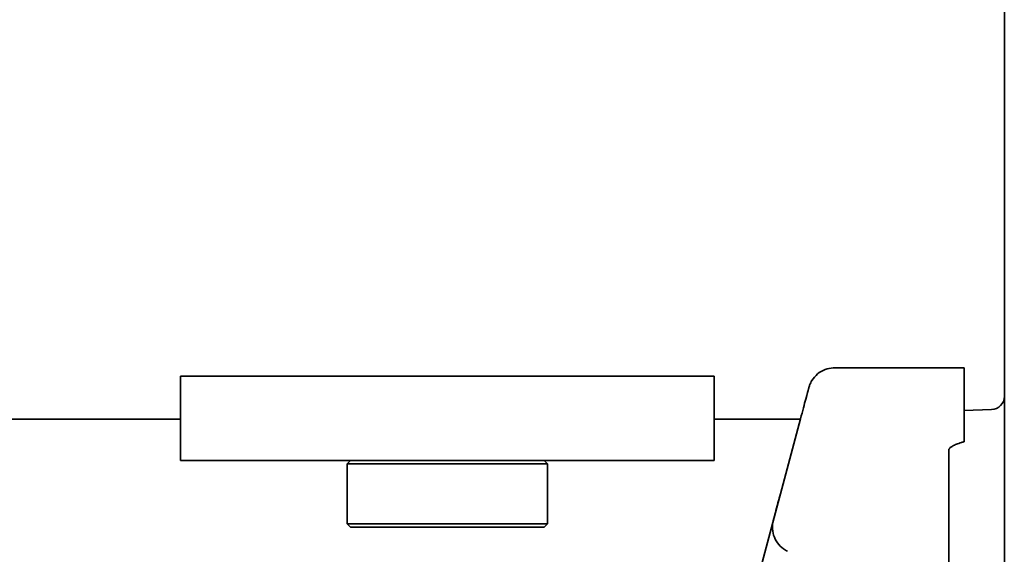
# Model space of a CAD drawing. Header units: millimetres. Extents: x 425 to 835, y 157 to 734.
# Tile 3 of 7: x 519 to 667, y 369 to 449. Entities that reach past the tile are written whole.
import ezdxf

# ---------------------------------------------------------------- set-up
doc = ezdxf.new("R2010")
doc.units = ezdxf.units.MM
doc.header["$LTSCALE"] = 3
doc.layers.add('Krawędzie widoczne(ISO)', color=7, linetype='Continuous', lineweight=35, true_color=0x262659)

msp = doc.modelspace()

# ---------------------------------------------------------------- linework, layer by layer
at = {"layer": 'Krawędzie widoczne(ISO)'}
for p, q in [((666.65, 317.46), (666.65, 706.8)), ((641.21, 396.7), (641.21, 396.7)), ((641.21, 396.7), (660.65, 396.7)), ((660.65, 396.7), (660.65, 390.84)), ((623.15, 395.43), (543.15, 395.43)), ((543.15, 386.8), (543.15, 395.43)), ((623.15, 395.43), (623.15, 386.8)), ((637.35, 393.73), (637.35, 393.73)), ((660.65, 385.62), (660.65, 390.84)), ((660.65, 390.29), (664.72, 390.43)), ((543.15, 389), (425.35, 389)), ((636.08, 389), (623.15, 389)), ((636.1, 389.05), (628.37, 360.21)), ((543.15, 386.8), (543.15, 382.8)), ((623.15, 382.8), (623.15, 386.8)), ((658.33, 384.35), (658.33, 362.01)), ((623.15, 382.8), (543.15, 382.8)), ((568.65, 382.8), (568.15, 382.3)), ((598.15, 382.3), (568.15, 382.3)), ((568.15, 373.3), (568.15, 382.3)), ((597.65, 382.8), (598.15, 382.3)), ((598.15, 373.3), (598.15, 382.3)), ((568.15, 373.3), (598.15, 373.3)), ((568.65, 372.8), (568.15, 373.3)), ((597.65, 372.8), (568.65, 372.8)), ((597.65, 372.8), (598.15, 373.3))]:
    msp.add_line(p, q, dxfattribs=at)
msp.add_arc((664.65, 392.43), 2, 272, 0, dxfattribs=at)
for points, knots in [([(637.35, 393.73), (637.35, 393.74), (637.36, 393.76), (637.37, 393.8), (637.38, 393.83), (637.41, 393.93), (637.44, 394.02), (637.56, 394.34), (637.68, 394.57), (638.04, 395.16), (638.33, 395.49), (638.99, 396.05), (639.38, 396.27), (640.17, 396.58), (640.59, 396.67), (641.08, 396.69), (641.14, 396.69), (641.21, 396.69)], [0, 0, 0, 0, 0.0039559, 0.0039559, 0.0125155, 0.0125155, 0.0382066, 0.0382066, 0.1156011, 0.1156011, 0.2451958, 0.2451958, 0.3753842, 0.3753842, 0.5005302, 0.5005302, 0.5213097, 0.5213097, 0.5213097, 0.5213097]), ([(636.1, 389.05), (636.41, 390.23), (636.68, 391.24), (637.09, 392.77), (637.24, 393.3), (637.32, 393.61), (637.33, 393.66), (637.34, 393.7), (637.35, 393.71), (637.35, 393.72), (637.35, 393.72), (637.35, 393.73), (637.35, 393.73), (637.35, 393.73), (637.35, 393.73), (637.35, 393.73), (637.35, 393.73), (637.35, 393.73), (637.35, 393.73), (637.35, 393.73), (637.35, 393.73), (637.35, 393.73), (637.35, 393.73), (637.35, 393.73), (637.35, 393.73), (637.35, 393.73), (637.35, 393.73), (637.35, 393.73), (637.35, 393.73), (637.35, 393.73), (637.35, 393.73), (637.35, 393.73), (637.35, 393.73), (637.35, 393.73)], [0, 0, 0, 0, 0.511839, 0.511839, 1.022706, 1.022706, 1.140785, 1.140785, 1.200139, 1.200139, 1.229855, 1.229855, 1.244718, 1.244718, 1.252149, 1.252149, 1.255865, 1.255865, 1.257723, 1.257723, 1.258652, 1.258652, 1.259116, 1.259116, 1.259349, 1.259349, 1.259465, 1.259465, 1.259523, 1.259523, 1.259553, 1.259553, 1.259594, 1.259594, 1.259594, 1.259594]), ([(634.16, 369.2), (633.95, 369.3), (633.74, 369.42), (633.2, 369.81), (632.88, 370.13), (632.39, 370.82), (632.2, 371.2), (631.94, 372.01), (631.88, 372.45), (631.89, 373.09), (631.91, 373.3), (631.96, 373.61), (631.99, 373.71), (632.02, 373.82), (632.02, 373.82), (632.02, 373.83), (632.02, 373.83), (632.02, 373.84), (632.02, 373.84), (632.02, 373.84), (632.02, 373.84), (632.02, 373.84), (632.02, 373.84), (632.02, 373.84), (632.02, 373.84), (632.02, 373.84), (632.02, 373.84), (632.02, 373.84), (632.02, 373.84), (632.02, 373.84), (632.02, 373.84), (632.02, 373.84), (632.02, 373.85), (632.03, 373.86), (632.03, 373.88), (632.07, 374.01), (632.12, 374.2), (632.35, 375.06), (632.61, 376.03), (632.97, 377.39)], [0.177621, 0.177621, 0.177621, 0.177621, 0.247925, 0.247925, 0.378406, 0.378406, 0.503551, 0.503551, 0.63226, 0.63226, 0.695291, 0.695291, 0.727224, 0.727224, 0.728719, 0.728719, 0.729474, 0.729474, 0.729852, 0.729852, 0.729876, 0.729876, 0.72989, 0.72989, 0.729914, 0.729914, 0.735969, 0.735969, 0.745425, 0.745425, 0.773793, 0.773793, 0.858899, 0.858899, 1.114235, 1.114235, 1.880738, 1.880738, 3.455065, 3.455065, 3.455065, 3.455065])]:
    msp.add_open_spline(points, degree=3, knots=knots, dxfattribs=at)
msp.add_rational_spline([(660.65, 385.62), (658.33, 384.98), (658.33, 384.35)], [1, 1.00202277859, 1.00202277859], degree=2, dxfattribs=at)

doc.saveas('drawing.dxf')
